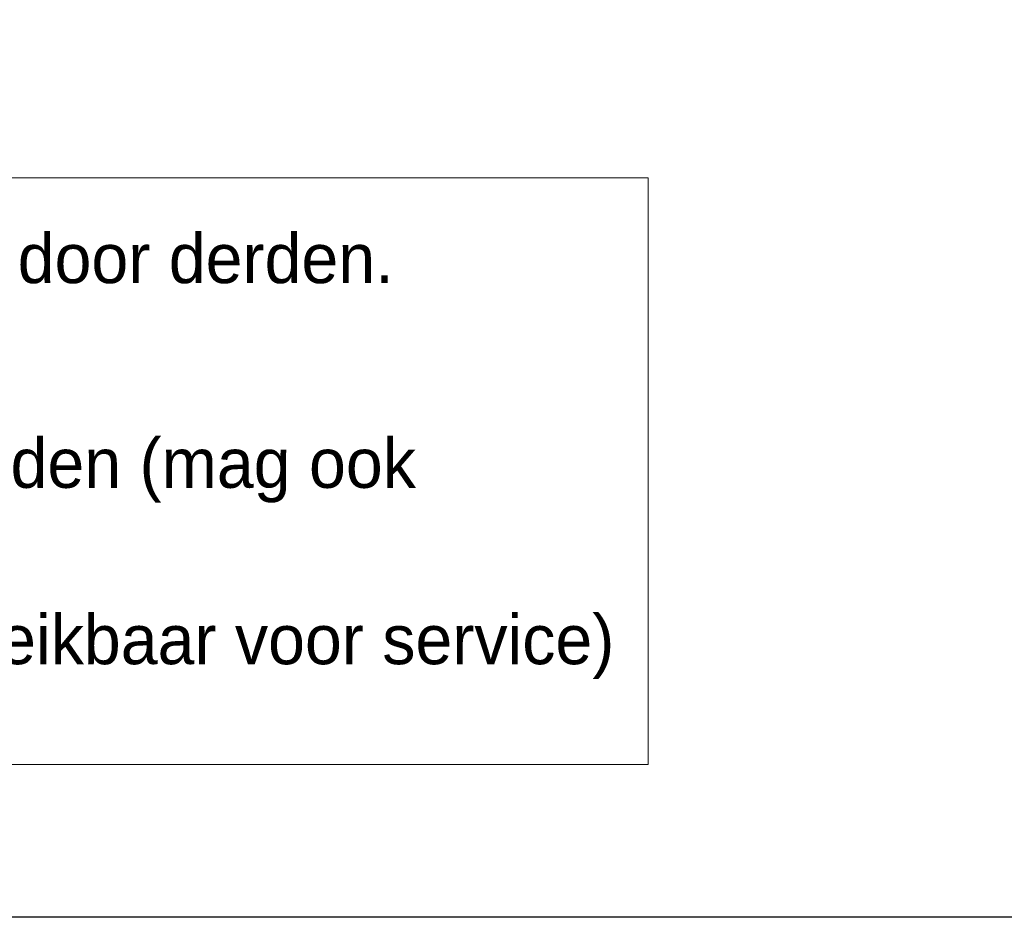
# Model space of a CAD drawing. Extents: x 50445 to 145605, y -10968 to 41989.
# Tile 51 of 256: x 54907 to 56396, y 20584 to 21943. Entities that reach past the tile are written whole.
import ezdxf

# ---------------------------------------------------------------- set-up
doc = ezdxf.new("R2010")
doc.units = 0
doc.header["$LTSCALE"] = 414.30304
doc.header["$MEASUREMENT"] = 0
doc.layers.get('0').update_dxf_attribs({"linetype": 'CONTINUOUS'})
doc.layers.add('LIJN18', color=30, linetype='CONTINUOUS', lineweight=18)

msp = doc.modelspace()

# ---------------------------------------------------------------- linework, layer by layer
msp.add_lwpolyline([(50444.8, 20584.4), (50444.8, 30859.5), (65294.8, 30859.5), (65294.8, 20584.4)], close=True)
at = {"linetype": 'Continuous', "lineweight": 0}
msp.add_lwpolyline([(55857.2, 20815.6), (52965.9, 20815.6), (52965.9, 21703.4), (55857.2, 21703.4)], close=True, dxfattribs=at)

# ---------------------------------------------------------------- texts
at = {"layer": 'LIJN18', "linetype": 'Continuous', "lineweight": 0, "char_height": 75, "width": 2507.834, "attachment_point": 1}
for s, insert in [('Potentiaalvrij contact vanuit BMI door derden.', (53448.6, 21619.1)), ('230V wandcontactdoos door derden (mag ook eventueel dubbel wcd zijn)', (53448.6, 21309.3)), ('AM-U-EV stuurkast Stöbich (bereikbaar voor service)', (53448.6, 21042.4))]:
    msp.add_mtext(s, dxfattribs=dict(at, insert=insert))

doc.saveas('drawing.dxf')
